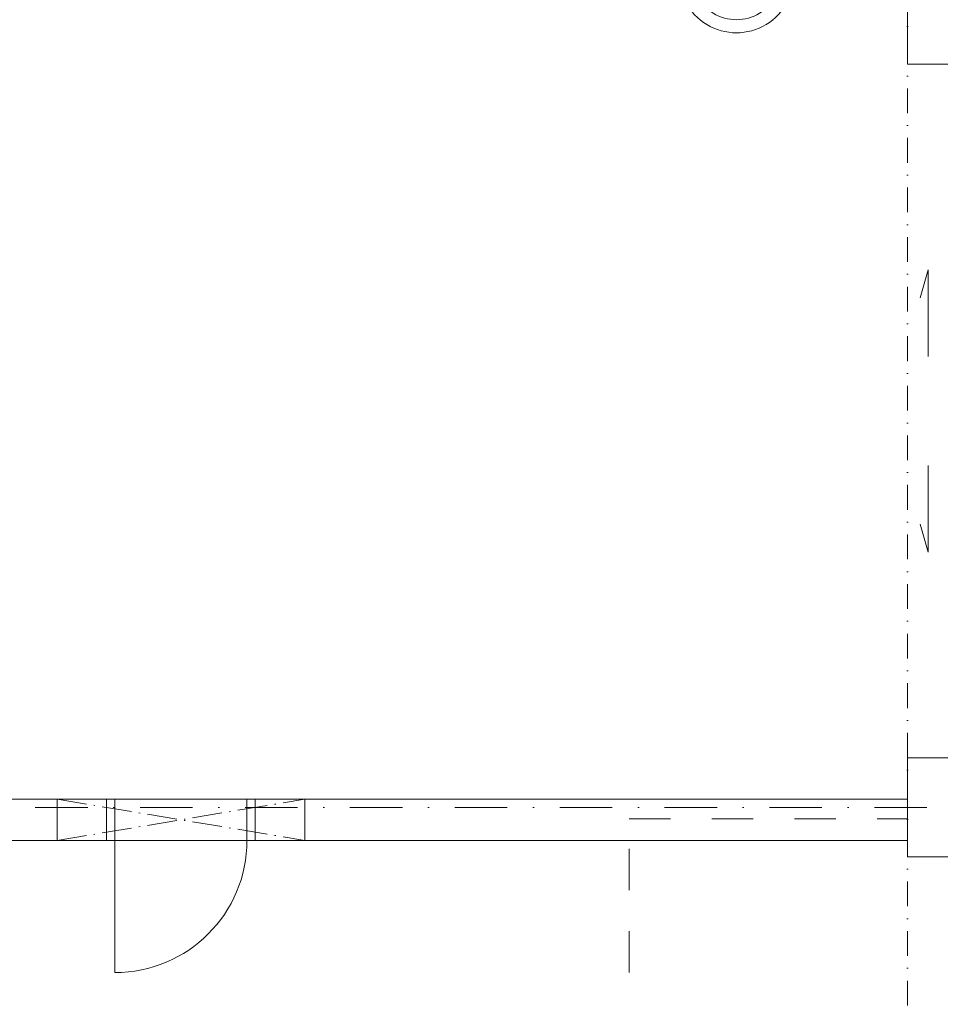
# Model space of a CAD drawing. Header units: millimetres. Extents: x 213386 to 459888, y 74252 to 208052.
# Tile 121 of 256: x 393301 to 398875, y 151340 to 157301. Entities that reach past the tile are written whole.
import ezdxf

# ---------------------------------------------------------------- set-up
doc = ezdxf.new("R2010")
doc.units = ezdxf.units.MM
for name, pattern in [('ACAD_ISO10W100', [18.5, 12, -3, 0.5, -3]), ('CK_Čerchovaná 50', [6, 3, -1.5, 0, -1.5]), ('ČERCHOVANÁ', [25.4, 12.7, -6.35, 0, -6.35]), ('ČÁRKOVANÁ01-01', [2, 1, -1])]:
    doc.linetypes.add(name, pattern=pattern)
for name, color, linetype, lineweight in [('INTERIER', 255, 'Continuous', 0), ('NOVÁ TENKÁ', 255, 'Continuous', 0), ('NOVÁ TLUSTÁ', 255, 'Continuous', 0), ('OSY', 255, 'Continuous', 0), ('SLOUPY', 255, 'Continuous', 0), ('TENKA', 255, 'Continuous', 0)]:
    doc.layers.add(name, color=color, linetype=linetype, lineweight=lineweight)

# ---------------------------------------------------------------- blocks, each defined once
blk = doc.blocks.new('SFS')
at = {"ltscale": 0.3}
for p, q in [((421115.9, -8152), (421286.4, -8132.5)), ((421295.1, -8208.9), (421286.4, -8132.5)), ((421130, -8227.8), (421369.8, -8200.4)), ((421430.9, -8735.2), (421369.8, -8200.4)), ((421191.1, -8762.5), (421430.9, -8735.2)), ((421364.9, -8820.1), (421356.2, -8743.7)), ((421194.4, -8839.5), (421364.9, -8820.1))]:
    blk.add_line(p, q, dxfattribs=at)
for centre, radius, start, end in [((421176, -8493.4), 346.6, 93.04128, 279.98802), ((421178.8, -8493.1), 269.8, 92.61116, 280.41814)]:
    blk.add_arc(centre, radius, start, end, dxfattribs=at)
blk = doc.blocks.new('P10')
at = {"layer": 'NOVÁ TENKÁ', "ltscale": 5}
for points in [[(272113, 128937.4), (272113, 128687.4)], [(273613, 128687.4), (273613, 128937.4)]]:
    blk.add_lwpolyline(points, dxfattribs=at)
at = {"layer": 'NOVÁ TLUSTÁ', "linetype": 'ACAD_ISO10W100', "ltscale": 15}
for p, q in [((272113, 128687.4), (273613, 128937.4)), ((272113, 128937.4), (273613, 128687.4))]:
    blk.add_line(p, q, dxfattribs=at)

msp = doc.modelspace()

# ---------------------------------------------------------------- linework, layer by layer
at = {"layer": 'NOVÁ TENKÁ', "ltscale": 5}
for p, q in [((398801.262, 155786.812), (398752.917, 155617.437)), ((398801.262, 155261.568), (398801.262, 155786.812)), ((398801.262, 154602.741), (398801.262, 154077.497)), ((398801.262, 154077.497), (398752.917, 154246.872)), ((393826.638, 152332.154), (393826.638, 152582.154)), ((393826.638, 152582.154), (394726.638, 152582.154)), ((393876.638, 152332.154), (393876.638, 152582.154)), ((394676.638, 152332.154), (394676.638, 152582.154)), ((394726.638, 152332.154), (394726.638, 152582.154)), ((393826.638, 152332.154), (394726.638, 152332.154)), ((393876.638, 152332.154), (393876.638, 151532.154))]:
    msp.add_line(p, q, dxfattribs=at)
at = {"layer": 'NOVÁ TENKÁ', "linetype": 'ČÁRKOVANÁ01-01', "ltscale": 250}
msp.add_lwpolyline([(399176.638, 166097.154), (379726.638, 166097.154), (379726.638, 166132.154), (375661.638, 166132.154), (375661.638, 148532.154), (379726.638, 148532.154), (379726.638, 148567.154), (392926.638, 148567.154), (392926.638, 148532.154), (396991.638, 148532.154), (396991.638, 152462.154), (398676.638, 152462.154), (398676.638, 152232.154), (399176.638, 152232.154)], dxfattribs=at)
at = {"layer": 'NOVÁ TLUSTÁ', "ltscale": 5}
for p, q in [((392826.638, 152582.154), (393826.638, 152582.154)), ((394726.638, 152582.154), (398676.638, 152582.154)), ((392826.638, 152332.154), (393826.638, 152332.154)), ((394726.638, 152332.154), (398676.638, 152332.154))]:
    msp.add_line(p, q, dxfattribs=at)
msp.add_arc((393876.638, 152332.154), 800, 270, 0, dxfattribs=at)
at = {"layer": 'OSY', "linetype": 'ČERCHOVANÁ', "ltscale": 25}
msp.add_line((400063.194, 152532.154), (372424.222, 152532.154), dxfattribs=at)
at = {"layer": 'SLOUPY'}
for points in [[(398676.638, 157632.154), (398676.638, 157032.154), (399076.638, 157032.154), (399076.638, 157632.154)], [(398676.638, 152832.154), (398676.638, 152232.154), (399076.638, 152232.154), (399076.638, 152832.154)]]:
    msp.add_lwpolyline(points, close=True, dxfattribs=at)
at = {"layer": 'TENKA', "linetype": 'CK_Čerchovaná 50', "ltscale": 50}
msp.add_line((398676.638, 148032.154), (398676.638, 166632.154), dxfattribs=at)

# ---------------------------------------------------------------- block references
at = {"layer": 'INTERIER', "ltscale": 0.3, "xscale": -1, "rotation": 276.514652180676}
msp.add_blockref('SFS', (453864.334, -259924.55), dxfattribs=at)
at = {"layer": 'NOVÁ TENKÁ'}
msp.add_blockref('P10', (121413.674, 23644.75), dxfattribs=at)

doc.saveas('drawing.dxf')
